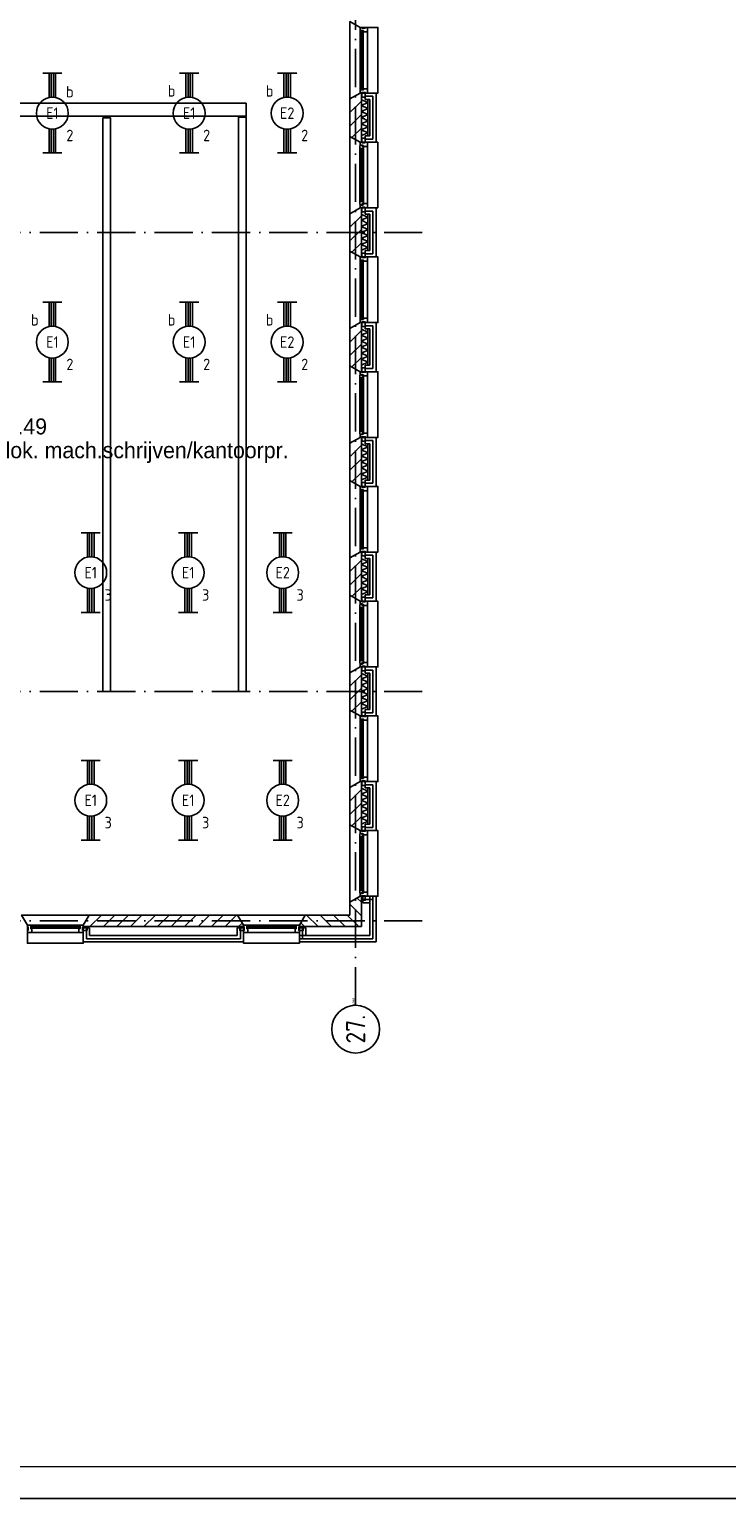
# Model space of a CAD drawing. Header units: millimetres. Extents: x -6587 to 112313, y 244 to 84344.
# Tile 5 of 63: x 28681 to 39618, y 244 to 23292. Entities that reach past the tile are written whole.
import ezdxf
from ezdxf.enums import TextEntityAlignment as Align

# ---------------------------------------------------------------- set-up
doc = ezdxf.new("R2010")
doc.units = ezdxf.units.MM
doc.header["$LTSCALE"] = 100
doc.linetypes.add('DASHDOT', pattern=[9, 6, -1.5, 0, -1.5])
doc.layers.get('0').update_dxf_attribs({"color": 9, "linetype": 'CONTINUOUS'})
for name, color, linetype in [('AL$7----_STRAMIEN', 1, 'DASHDOT'), ('AL21----_BUITENWAND', 4, 'CONTINUOUS'), ('AL21K---_ISOLATIE', 1, 'CONTINUOUS'), ('AL28----_KONSTRUKTIE', 3, 'CONTINUOUS'), ('AL31----_BUITENKOZ', 7, 'CONTINUOUS'), ('ALL-----_REFLIJNEN', 8, 'CONTINUOUS'), ('ALN-----_BLOCKNAAM', 2, 'CONTINUOUS'), ('ALXA3---_VOLZWART', 14, 'CONTINUOUS'), ('ALXAB---_PREFABBETON', 1, 'CONTINUOUS'), ('BOUW', 8, 'CONTINUOUS'), ('EB63101-_ATTRIB', 2, 'CONTINUOUS'), ('EL63101-_LICHT-ARM', 3, 'CONTINUOUS'), ('KABELGOOT1', 8, 'CONTINUOUS'), ('LIJN025', 10, 'CONTINUOUS'), ('LIJN050', 90, 'CONTINUOUS'), ('TEKST25', 10, 'CONTINUOUS'), ('TEKST35', 50, 'CONTINUOUS'), ('TEKST50', 90, 'CONTINUOUS')]:
    doc.layers.add(name, color=color, linetype=linetype)
doc.styles.add('1_8', font='iso', dxfattribs={"width": 0.7, "height": 1.8})
doc.styles.add('2_0', font='iso', dxfattribs={"height": 200})
doc.styles.add('BURO-025', font='BUROFONT.shx', dxfattribs={"height": 250})
doc.styles.add('ISO', font='ISO.SHX')
doc.styles.add('ROMAND', font='romand')
doc.styles.get("Standard").update_dxf_attribs({"font": 'iso.shx'})

# ---------------------------------------------------------------- blocks, each defined once
blk = doc.blocks.new('A0-G')
at = {"layer": 'LIJN025'}
blk.add_lwpolyline([(1189, 841), (1189, 0), (0, 0), (0, 841)], close=True, dxfattribs=at)
at = {"layer": 'LIJN050', "const_width": 0.2}
blk.add_lwpolyline([(1184, 836), (25, 836), (25, 5), (1184, 5)], close=True, dxfattribs=at)
at = {"layer": 'TEKST25', "style": 'ROMAND', "width": 2.899115}
blk.add_attdef('STATUS', text='', height=2.5, dxfattribs=at).set_placement((1143, 71.5), (1182, 71.5), align=Align.FIT)
at = {"layer": 'TEKST25', "style": 'ISO'}
for tag, p in [('E', (1144.25, 66)), ('NAAM-E', (1155.75, 66)), ('DATUM-E', (1174, 66)), ('D', (1144.25, 61)), ('NAAM-D', (1155.75, 61)), ('DATUM-D', (1174, 61)), ('C', (1144.25, 56)), ('NAAM-C', (1155.75, 56)), ('DATUM-C', (1174, 56)), ('B', (1144.25, 51)), ('NAAM-B', (1155.75, 51)), ('DATUM-B', (1174, 51)), ('A', (1144.25, 46)), ('NAAM-A', (1155.75, 46)), ('DATUM-A', (1174, 46))]:
    blk.add_attdef(tag, text='', height=2.5, dxfattribs=at).set_placement(p, align=Align.CENTER)
for tag, p in [('DATUM', (1021.75, 36.25)), ('SCHAAL', (1057, 36.25)), ('GETEKEND', (1087.25, 36.25)), ('GECONTOL.', (1122, 36.25)), ('FORMAAT', (1152.25, 28.25))]:
    blk.add_attdef(tag, p, '', height=2.5, dxfattribs=at)
at = {"layer": 'TEKST35', "style": 'ISO'}
for tag, p in [('PROJECT', (1023.5, 72.5)), ('PLAATS', (1023.5, 63.5)), ('INSTALLATIE-REGEL1', (1023.5, 52.5)), ('INSTALLATIE-REGEL2', (1023.5, 43.5))]:
    blk.add_attdef(tag, p, '', height=4, dxfattribs=at)
blk.add_attdef('PROJ.NR.', text='', height=4, dxfattribs=at).set_placement((1170, 23), align=Align.CENTER)
at = {"layer": 'TEKST50', "style": 'ISO'}
blk.add_attdef('FILE-NAAM', text='', height=5, dxfattribs=at).set_placement((1162.5, 7.5), align=Align.CENTER)
blk = doc.blocks.new('EJ3T20')
at = {"color": 0}
for p, q in [((-6.25, -1.5), (-6.25, 1.5)), ((-6.25, 0.52), (-2.44, 0.52)), ((-6.25, 0.17), (-2.49, 0.17)), ((2.44, 0.52), (6.25, 0.52)), ((2.49, 0.17), (6.25, 0.17)), ((6.25, -1.5), (6.25, 1.5)), ((-6.25, -0.17), (-2.49, -0.17)), ((-6.25, -0.52), (-2.44, -0.52)), ((2.44, -0.52), (6.25, -0.52)), ((2.49, -0.17), (6.25, -0.17))]:
    blk.add_line(p, q, dxfattribs=at)
blk.add_circle((0, 0), 2.5, dxfattribs=at)
at = {"color": 6, "style": '1_8'}
for tag, flags, p in [('SCHAK', 8, (3.5, 2.75)), ('A_CODE', 8, (0, 0)), ('GROEP', 8, (-3.5, -2.75)), ('KAST', 9, (3.5, -2.75))]:
    blk.add_attdef(tag, text='', height=1.8, dxfattribs=dict(at, flags=flags)).set_placement(p, align=Align.MIDDLE)
blk = doc.blocks.new('1011')
at = {"layer": 'AL$7----_STRAMIEN', "color": 7, "linetype": 'Continuous'}
blk.add_circle((-750, 0), 750, dxfattribs=at)
at = {"layer": 'AL$7----_STRAMIEN', "color": 3, "linetype": 'Continuous'}
blk.add_attdef('STR-NAAM', text='', height=600, rotation=360, dxfattribs=at).set_placement((-750, 0), align=Align.MIDDLE)
at = {"layer": 'ALN-----_BLOCKNAAM', "linetype": 'Continuous'}
blk.add_text('1011', height=100, dxfattribs=at).set_placement((0, 0))
blk = doc.blocks.new('EH100000')
at = {"linetype": 'ByBlock'}
for p, q in [((1, 0.5), (0, 0.5)), ((1, 0.5, 1), (0, 0.5, 1)), ((0, -0.5, 1), (1, -0.5, 1)), ((1, -0.5), (0, -0.5))]:
    blk.add_line(p, q, dxfattribs=at)
at = {"linetype": 'ByBlock', "invisible_edges": 15}
for points in [[(1, -0.5), (0, -0.5), (0, 0.5), (1, 0.5)], [(0, 0.5), (1, 0.5), (1, 0.5, 1), (0, 0.5, 1)], [(0, -0.5, 1), (1, -0.5, 1), (1, -0.5), (0, -0.5)]]:
    blk.add_3dface(points, dxfattribs=at)
at = {"linetype": 'ByBlock', "style": '2_0', "flags": 8}
blk.add_attdef('FUNCTIE', text='', height=0.5, dxfattribs=at).set_placement((0.5, 0), align=Align.MIDDLE)
at = {"linetype": 'ByBlock', "flags": 9}
blk.add_attdef('SCHOT', text='', height=0.5, dxfattribs=at).set_placement((0.5, 0), align=Align.MIDDLE)
blk = doc.blocks.new('EH100005')
blk.add_lwpolyline([(-1, -0.5), (0, -0.5), (0, 0.5), (-1, 0.5)])
at = {"style": '2_0', "flags": 9}
blk.add_attdef('HULPSTUK', text='', height=0.5, dxfattribs=at).set_placement((0, 0), align=Align.MIDDLE)
blk = doc.blocks.new('A$Cb38f1ce1')
at = {"layer": 'AL$7----_STRAMIEN', "color": 1}
for p, q in [((31593, 13580), (12094, 13580)), ((31593, 6380), (12094, 6380)), ((31593, 2780), (12094, 2780))]:
    blk.add_line(p, q, dxfattribs=at)
blk.add_lwpolyline([(30548, 1456), (30548, 70088)], dxfattribs=at)
at = {"layer": 'AL21----_BUITENWAND', "color": 8}
for p, q in [((30699, 15665), (30699, 15765)), ((30699, 15765), (30868, 15765)), ((30868, 15765), (30868, 14995)), ((30768, 15665), (30699, 15665)), ((30768, 15095), (30768, 15665)), ((30699, 15095), (30768, 15095)), ((30699, 14995), (30699, 15095)), ((30868, 14995), (30699, 14995)), ((30699, 13865), (30699, 13965)), ((30699, 13965), (30868, 13965)), ((30768, 13865), (30699, 13865)), ((30768, 13295), (30768, 13865)), ((30868, 13965), (30868, 13195)), ((30699, 13295), (30768, 13295)), ((30699, 13195), (30699, 13295)), ((30868, 13195), (30699, 13195)), ((30699, 12065), (30699, 12165)), ((30699, 12165), (30868, 12165)), ((30768, 12065), (30699, 12065)), ((30768, 11495), (30768, 12065)), ((30868, 12165), (30868, 11395)), ((30699, 11495), (30768, 11495)), ((30699, 11395), (30699, 11495)), ((30868, 11395), (30699, 11395)), ((30699, 10265), (30699, 10365)), ((30699, 10365), (30868, 10365)), ((30768, 10265), (30699, 10265)), ((30768, 9695), (30768, 10265)), ((30868, 10365), (30868, 9595)), ((30699, 9695), (30768, 9695)), ((30699, 9595), (30699, 9695)), ((30868, 9595), (30699, 9595)), ((30699, 8465), (30699, 8565)), ((30699, 8565), (30868, 8565)), ((30868, 8565), (30868, 7795)), ((30768, 8465), (30699, 8465)), ((30768, 7895), (30768, 8465)), ((30699, 7895), (30768, 7895)), ((30699, 7795), (30699, 7895)), ((30868, 7795), (30699, 7795)), ((30699, 6665), (30699, 6765)), ((30699, 6765), (30868, 6765)), ((30868, 6765), (30868, 5995)), ((30768, 6665), (30699, 6665)), ((30768, 6095), (30768, 6665)), ((30699, 6095), (30768, 6095)), ((30699, 5995), (30699, 6095)), ((30868, 5995), (30699, 5995)), ((30699, 4865), (30699, 4965)), ((30699, 4965), (30868, 4965)), ((30768, 4865), (30699, 4865)), ((30768, 4295), (30768, 4865)), ((30868, 4965), (30868, 4195)), ((30699, 4295), (30768, 4295)), ((30699, 4195), (30699, 4295)), ((30868, 4195), (30699, 4195)), ((30868, 3165), (30658, 3165)), ((30658, 3165), (30658, 3065)), ((30658, 3065), (30768, 3065)), ((30768, 2550), (30768, 3165)), ((30768, 3165), (30868, 3165)), ((30868, 3165), (30768, 3165)), ((30768, 3165), (30768, 2550)), ((30768, 3065), (30768, 2550)), ((30868, 3165), (30868, 2450)), ((30868, 2450), (30868, 3165)), ((30868, 2450), (30868, 3165)), ((26375, 2670), (26275, 2670)), ((26275, 2670), (26275, 2450)), ((26375, 2550), (26375, 2670)), ((28690, 2550), (26375, 2550)), ((28690, 2670), (28690, 2550)), ((28790, 2670), (28690, 2670)), ((28790, 2450), (28790, 2670)), ((29665, 2670), (29665, 2450)), ((29765, 2670), (29665, 2670)), ((29665, 2450), (29665, 2550)), ((29665, 2550), (30768, 2550)), ((30768, 2550), (29665, 2550)), ((29665, 2550), (29665, 2450)), ((29765, 2550), (29765, 2670)), ((30768, 2550), (29765, 2550)), ((26275, 2450), (28790, 2450)), ((30868, 2450), (29665, 2450)), ((29665, 2450), (30868, 2450)), ((29665, 2450), (30868, 2450))]:
    blk.add_line(p, q, dxfattribs=at)
at = {"layer": 'AL21K---_ISOLATIE', "color": 8, "linetype": 'Continuous'}
for p, q in [((30638, 15665), (30638, 15095)), ((30638, 15661), (30738, 15617)), ((30738, 15617), (30638, 15570)), ((30638, 15570), (30738, 15522)), ((30738, 15522), (30638, 15475)), ((30638, 15475), (30738, 15427)), ((30738, 15665), (30738, 15095)), ((30738, 15427), (30638, 15380)), ((30638, 15380), (30738, 15332)), ((30738, 15332), (30638, 15285)), ((30638, 15285), (30738, 15237)), ((30738, 15237), (30638, 15190)), ((30638, 15190), (30738, 15142)), ((30738, 15142), (30638, 15099)), ((30638, 13865), (30638, 13295)), ((30638, 13861), (30738, 13817)), ((30738, 13865), (30738, 13295)), ((30738, 13817), (30638, 13770)), ((30638, 13770), (30738, 13722)), ((30738, 13722), (30638, 13675)), ((30638, 13675), (30738, 13627)), ((30738, 13627), (30638, 13580)), ((30638, 13580), (30738, 13532)), ((30738, 13532), (30638, 13485)), ((30638, 13485), (30738, 13437)), ((30738, 13437), (30638, 13390)), ((30638, 13390), (30738, 13342)), ((30738, 13342), (30638, 13299)), ((30638, 12065), (30638, 11495)), ((30638, 12061), (30738, 12017)), ((30738, 12017), (30638, 11970)), ((30738, 12065), (30738, 11495)), ((30638, 11970), (30738, 11922)), ((30738, 11922), (30638, 11875)), ((30638, 11875), (30738, 11827)), ((30738, 11827), (30638, 11780)), ((30638, 11780), (30738, 11732)), ((30738, 11732), (30638, 11685)), ((30638, 11685), (30738, 11637)), ((30738, 11637), (30638, 11590)), ((30638, 11590), (30738, 11542)), ((30738, 11542), (30638, 11499)), ((30638, 10265), (30638, 9695)), ((30638, 10261), (30738, 10217)), ((30738, 10217), (30638, 10170)), ((30638, 10170), (30738, 10122)), ((30738, 10265), (30738, 9695)), ((30738, 10122), (30638, 10075)), ((30638, 10075), (30738, 10027)), ((30738, 10027), (30638, 9980)), ((30638, 9980), (30738, 9932)), ((30738, 9932), (30638, 9885)), ((30638, 9885), (30738, 9837)), ((30738, 9837), (30638, 9790)), ((30638, 9790), (30738, 9742)), ((30738, 9742), (30638, 9699)), ((30638, 8465), (30638, 7895)), ((30638, 8461), (30738, 8417)), ((30738, 8417), (30638, 8370)), ((30638, 8370), (30738, 8322)), ((30738, 8322), (30638, 8275)), ((30738, 8465), (30738, 7895)), ((30638, 8275), (30738, 8227)), ((30738, 8227), (30638, 8180)), ((30638, 8180), (30738, 8132)), ((30738, 8132), (30638, 8085)), ((30638, 8085), (30738, 8037)), ((30738, 8037), (30638, 7990)), ((30638, 7990), (30738, 7942)), ((30738, 7942), (30638, 7899)), ((30638, 6665), (30638, 6095)), ((30638, 6661), (30738, 6617)), ((30738, 6617), (30638, 6570)), ((30638, 6570), (30738, 6522)), ((30738, 6522), (30638, 6475)), ((30638, 6475), (30738, 6427)), ((30738, 6665), (30738, 6095)), ((30738, 6427), (30638, 6380)), ((30638, 6380), (30738, 6332)), ((30738, 6332), (30638, 6285)), ((30638, 6285), (30738, 6237)), ((30738, 6237), (30638, 6190)), ((30638, 6190), (30738, 6142)), ((30738, 6142), (30638, 6099)), ((30638, 4865), (30638, 4295)), ((30638, 4861), (30738, 4817)), ((30738, 4865), (30738, 4295)), ((30738, 4817), (30638, 4770)), ((30638, 4770), (30738, 4722)), ((30738, 4722), (30638, 4675)), ((30638, 4675), (30738, 4627)), ((30738, 4627), (30638, 4580)), ((30638, 4580), (30738, 4532)), ((30738, 4532), (30638, 4485)), ((30638, 4485), (30738, 4437)), ((30738, 4437), (30638, 4390)), ((30638, 4390), (30738, 4342)), ((30738, 4342), (30638, 4299))]:
    blk.add_line(p, q, dxfattribs=at)
at = {"layer": 'AL28----_KONSTRUKTIE', "color": 8}
for p, q in [((30458, 15673), (30618, 15765)), ((30458, 15087), (30458, 15673)), ((30618, 15765), (30638, 15765)), ((30638, 15765), (30638, 14995)), ((30618, 14995), (30458, 15087)), ((30638, 14995), (30618, 14995)), ((30458, 13873), (30618, 13965)), ((30458, 13287), (30458, 13873)), ((30618, 13965), (30638, 13965)), ((30638, 13965), (30638, 13195)), ((30618, 13195), (30458, 13287)), ((30638, 13195), (30618, 13195)), ((30458, 12073), (30618, 12165)), ((30458, 11487), (30458, 12073)), ((30618, 12165), (30638, 12165)), ((30638, 12165), (30638, 11395)), ((30618, 11395), (30458, 11487)), ((30638, 11395), (30618, 11395)), ((30458, 10273), (30618, 10365)), ((30458, 9687), (30458, 10273)), ((30618, 10365), (30638, 10365)), ((30638, 10365), (30638, 9595)), ((30618, 9595), (30458, 9687)), ((30638, 9595), (30618, 9595)), ((30458, 8473), (30618, 8565)), ((30618, 8565), (30638, 8565)), ((30638, 8565), (30638, 7795)), ((30458, 7887), (30458, 8473)), ((30618, 7795), (30458, 7887)), ((30638, 7795), (30618, 7795)), ((30458, 6673), (30618, 6765)), ((30618, 6765), (30638, 6765)), ((30638, 6765), (30638, 5995)), ((30458, 6087), (30458, 6673)), ((30618, 5995), (30458, 6087)), ((30638, 5995), (30618, 5995)), ((30458, 4873), (30618, 4965)), ((30458, 4287), (30458, 4873)), ((30618, 4965), (30638, 4965)), ((30638, 4965), (30638, 4195)), ((30618, 4195), (30458, 4287)), ((30638, 4195), (30618, 4195)), ((26275, 2710), (26367, 2870)), ((26367, 2870), (28697, 2870)), ((28697, 2870), (28790, 2710)), ((26275, 2690), (26275, 2710)), ((28790, 2690), (26275, 2690)), ((28790, 2710), (28790, 2690))]:
    blk.add_line(p, q, dxfattribs=at)
at = {"layer": 'AL28----_KONSTRUKTIE', "color": 8, "linetype": 'Continuous'}
for p, q in [((30618, 3165), (30458, 3073)), ((30458, 3073), (30458, 2870)), ((30638, 3165), (30618, 3165)), ((30638, 2690), (30638, 3165)), ((29757, 2870), (29665, 2710)), ((30458, 2870), (29757, 2870)), ((29665, 2710), (29665, 2690)), ((29665, 2690), (30638, 2690))]:
    blk.add_line(p, q, dxfattribs=at)
at = {"layer": 'AL31----_BUITENKOZ', "color": 8}
for p, q in [((30618, 14995), (30458, 15087)), ((30458, 15087), (30458, 13873)), ((30898, 14995), (30618, 14995)), ((30618, 14995), (30643, 14995)), ((30618, 14951), (30618, 14995)), ((30699, 15056), (30643, 15056)), ((30643, 15056), (30643, 14985)), ((30643, 14995), (30643, 14985)), ((30643, 14985), (30699, 14985)), ((30643, 14985), (30699, 14985)), ((30699, 14985), (30699, 15056)), ((30699, 14985), (30699, 14995)), ((30699, 14995), (30732, 14995)), ((30732, 14995), (30732, 14928)), ((30898, 13965), (30898, 14995)), ((30615, 14938), (30619, 14941)), ((30615, 14896), (30615, 14938)), ((30615, 14064), (30615, 14896)), ((30656, 14896), (30615, 14896)), ((30617, 14896), (30631, 14896)), ((30617, 14879), (30617, 14896)), ((30631, 14879), (30617, 14879)), ((30654, 14951), (30618, 14951)), ((30619, 14941), (30619, 14948)), ((30619, 14948), (30649, 14948)), ((30631, 14896), (30631, 14879)), ((30649, 14948), (30649, 14925)), ((30649, 14925), (30654, 14925)), ((30654, 14945), (30654, 14951)), ((30669, 14945), (30654, 14945)), ((30654, 14925), (30654, 14933)), ((30654, 14933), (30669, 14933)), ((30656, 14879), (30656, 14896)), ((30669, 14881), (30656, 14879)), ((30669, 14928), (30669, 14945)), ((30669, 14933), (30669, 14928)), ((30669, 14928), (30669, 14881)), ((30732, 14928), (30669, 14928)), ((30669, 14079), (30669, 14881)), ((30732, 14032), (30732, 14928)), ((30656, 14064), (30615, 14064)), ((30615, 14064), (30615, 14022)), ((30631, 14081), (30617, 14081)), ((30617, 14081), (30617, 14064)), ((30617, 14064), (30631, 14064)), ((30631, 14064), (30631, 14081)), ((30669, 14079), (30656, 14081)), ((30656, 14081), (30656, 14064)), ((30669, 14032), (30669, 14079)), ((30458, 13873), (30618, 13965)), ((30615, 14022), (30619, 14019)), ((30654, 14009), (30618, 14009)), ((30618, 14009), (30618, 13965)), ((30618, 13965), (30898, 13965)), ((30618, 13965), (30643, 13965)), ((30619, 14019), (30619, 14012)), ((30619, 14012), (30649, 14012)), ((30643, 13965), (30643, 13975)), ((30643, 13975), (30699, 13975)), ((30643, 13975), (30699, 13975)), ((30643, 13904), (30643, 13975)), ((30699, 13904), (30643, 13904)), ((30649, 14012), (30649, 14035)), ((30649, 14035), (30654, 14035)), ((30654, 14035), (30654, 14027)), ((30654, 14027), (30669, 14027)), ((30669, 14015), (30654, 14015)), ((30654, 14015), (30654, 14009)), ((30669, 14027), (30669, 14032)), ((30732, 14032), (30669, 14032)), ((30669, 14032), (30669, 14015)), ((30699, 13975), (30699, 13965)), ((30699, 13975), (30699, 13904)), ((30699, 13965), (30732, 13965)), ((30732, 13965), (30732, 14032))]:
    blk.add_line(p, q, dxfattribs=at)
at = {"layer": 'AL31----_BUITENKOZ', "color": 8, "linetype": 'Continuous'}
for p, q in [((30654, 14894), (30633, 14894)), ((30633, 14894), (30633, 14066)), ((30654, 14066), (30654, 14894)), ((30633, 14066), (30654, 14066))]:
    blk.add_line(p, q, dxfattribs=at)
at = {"layer": 'AL31----_BUITENKOZ', "color": 8}
for points in [[(30618, 16795), (30458, 16887), (30458, 15673), (30618, 15765), (30898, 15765), (30898, 16795)], [(30643, 15775), (30699, 15775), (30699, 15704), (30643, 15704)], [(30618, 13195), (30458, 13287), (30458, 12073), (30618, 12165), (30898, 12165), (30898, 13195)], [(30643, 13185), (30699, 13185), (30699, 13256), (30643, 13256)], [(30643, 12175), (30699, 12175), (30699, 12104), (30643, 12104)], [(30618, 11395), (30458, 11487), (30458, 10273), (30618, 10365), (30898, 10365), (30898, 11395)], [(30615, 11338), (30619, 11341), (30619, 11348), (30649, 11348), (30649, 11325), (30654, 11325), (30654, 11333), (30669, 11333), (30669, 11328), (30669, 11281), (30656, 11279), (30656, 11296), (30615, 11296)], [(30617, 11296), (30631, 11296), (30631, 11279), (30617, 11279)], [(30618, 11395), (30643, 11395), (30643, 11385), (30699, 11385), (30699, 11395), (30732, 11395), (30732, 11328), (30669, 11328), (30669, 11345), (30654, 11345), (30654, 11351), (30618, 11351)], [(30643, 11385), (30699, 11385), (30699, 11456), (30643, 11456)], [(30615, 10422), (30619, 10419), (30619, 10412), (30649, 10412), (30649, 10435), (30654, 10435), (30654, 10427), (30669, 10427), (30669, 10432), (30669, 10479), (30656, 10481), (30656, 10464), (30615, 10464)], [(30617, 10464), (30631, 10464), (30631, 10481), (30617, 10481)], [(30618, 10365), (30643, 10365), (30643, 10375), (30699, 10375), (30699, 10365), (30732, 10365), (30732, 10432), (30669, 10432), (30669, 10415), (30654, 10415), (30654, 10409), (30618, 10409)], [(30643, 10375), (30699, 10375), (30699, 10304), (30643, 10304)], [(30618, 9595), (30458, 9687), (30458, 8473), (30618, 8565), (30898, 8565), (30898, 9595)], [(30643, 9585), (30699, 9585), (30699, 9656), (30643, 9656)], [(30643, 8575), (30699, 8575), (30699, 8504), (30643, 8504)], [(30618, 7795), (30458, 7887), (30458, 6673), (30618, 6765), (30898, 6765), (30898, 7795)], [(30643, 7785), (30699, 7785), (30699, 7856), (30643, 7856)], [(30615, 7738), (30619, 7741), (30619, 7748), (30649, 7748), (30649, 7725), (30654, 7725), (30654, 7733), (30669, 7733), (30669, 7728), (30669, 7681), (30656, 7679), (30656, 7696), (30615, 7696)], [(30617, 7696), (30631, 7696), (30631, 7679), (30617, 7679)], [(30618, 7795), (30643, 7795), (30643, 7785), (30699, 7785), (30699, 7795), (30732, 7795), (30732, 7728), (30669, 7728), (30669, 7745), (30654, 7745), (30654, 7751), (30618, 7751)], [(30615, 6822), (30619, 6819), (30619, 6812), (30649, 6812), (30649, 6835), (30654, 6835), (30654, 6827), (30669, 6827), (30669, 6832), (30669, 6879), (30656, 6881), (30656, 6864), (30615, 6864)], [(30617, 6864), (30631, 6864), (30631, 6881), (30617, 6881)], [(30618, 6765), (30643, 6765), (30643, 6775), (30699, 6775), (30699, 6765), (30732, 6765), (30732, 6832), (30669, 6832), (30669, 6815), (30654, 6815), (30654, 6809), (30618, 6809)], [(30643, 6775), (30699, 6775), (30699, 6704), (30643, 6704)], [(30618, 5995), (30458, 6087), (30458, 4873), (30618, 4965), (30898, 4965), (30898, 5995)], [(30643, 5985), (30699, 5985), (30699, 6056), (30643, 6056)], [(30643, 4975), (30699, 4975), (30699, 4904), (30643, 4904)], [(30618, 4195), (30458, 4287), (30458, 3073), (30618, 3165), (30898, 3165), (30898, 4195)], [(30618, 4195), (30643, 4195), (30643, 4185), (30699, 4185), (30699, 4195), (30732, 4195), (30732, 4128), (30669, 4128), (30669, 4145), (30654, 4145), (30654, 4151), (30618, 4151)], [(30643, 4185), (30699, 4185), (30699, 4256), (30643, 4256)], [(30615, 4138), (30619, 4141), (30619, 4148), (30649, 4148), (30649, 4125), (30654, 4125), (30654, 4133), (30669, 4133), (30669, 4128), (30669, 4081), (30656, 4079), (30656, 4096), (30615, 4096)], [(30617, 4096), (30631, 4096), (30631, 4079), (30617, 4079)], [(30615, 3222), (30619, 3219), (30619, 3212), (30649, 3212), (30649, 3235), (30654, 3235), (30654, 3227), (30669, 3227), (30669, 3232), (30669, 3279), (30656, 3281), (30656, 3264), (30615, 3264)], [(30617, 3264), (30631, 3264), (30631, 3281), (30617, 3281)], [(30618, 3165), (30643, 3165), (30643, 3175), (30699, 3175), (30699, 3165), (30732, 3165), (30732, 3232), (30669, 3232), (30669, 3215), (30654, 3215), (30654, 3209), (30618, 3209)], [(30643, 3175), (30699, 3175), (30699, 3104), (30643, 3104)], [(26275, 2710), (26367, 2870), (25307, 2870), (25400, 2710), (25400, 2430), (26275, 2430)], [(29665, 2710), (29757, 2870), (28697, 2870), (28790, 2710), (28790, 2430), (29665, 2430)], [(26265, 2685), (26265, 2629), (26336, 2629), (26336, 2685)], [(28800, 2685), (28800, 2629), (28729, 2629), (28729, 2685)], [(29655, 2685), (29655, 2629), (29726, 2629), (29726, 2685)]]:
    blk.add_lwpolyline(points, close=True, dxfattribs=at)
at = {"layer": 'AL31----_BUITENKOZ', "color": 8, "linetype": 'Continuous'}
for points in [[(30618, 16745), (30618, 16745), (30669, 16745), (30669, 16728), (30732, 16728), (30732, 16728), (30732, 16728), (30732, 16728), (30732, 16728), (30732, 16795), (30699, 16795), (30699, 16785), (30643, 16785), (30643, 16795), (30643, 16795), (30618, 16795)], [(30644, 15820), (30665, 15820), (30665, 16740), (30644, 16740)], [(30618, 15815), (30618, 15815), (30669, 15815), (30669, 15832), (30732, 15832), (30732, 15832), (30732, 15832), (30732, 15832), (30732, 15832), (30732, 15765), (30699, 15765), (30699, 15775), (30643, 15775), (30643, 15765), (30643, 15765), (30618, 15765)], [(30618, 13145), (30618, 13145), (30669, 13145), (30669, 13128), (30732, 13128), (30732, 13128), (30732, 13128), (30732, 13128), (30732, 13128), (30732, 13195), (30699, 13195), (30699, 13185), (30643, 13185), (30643, 13195), (30643, 13195), (30618, 13195)], [(30644, 12220), (30665, 12220), (30665, 13140), (30644, 13140)], [(30618, 12215), (30618, 12215), (30669, 12215), (30669, 12232), (30732, 12232), (30732, 12232), (30732, 12232), (30732, 12232), (30732, 12232), (30732, 12165), (30699, 12165), (30699, 12175), (30643, 12175), (30643, 12165), (30643, 12165), (30618, 12165)], [(30633, 10466), (30654, 10466), (30654, 11294), (30633, 11294)], [(30618, 9545), (30618, 9545), (30669, 9545), (30669, 9528), (30732, 9528), (30732, 9528), (30732, 9528), (30732, 9528), (30732, 9528), (30732, 9595), (30699, 9595), (30699, 9585), (30643, 9585), (30643, 9595), (30643, 9595), (30618, 9595)], [(30644, 8620), (30665, 8620), (30665, 9540), (30644, 9540)], [(30618, 8615), (30618, 8615), (30669, 8615), (30669, 8632), (30732, 8632), (30732, 8632), (30732, 8632), (30732, 8632), (30732, 8632), (30732, 8565), (30699, 8565), (30699, 8575), (30643, 8575), (30643, 8565), (30643, 8565), (30618, 8565)], [(30633, 6866), (30654, 6866), (30654, 7694), (30633, 7694)], [(30618, 5945), (30618, 5945), (30669, 5945), (30669, 5928), (30732, 5928), (30732, 5928), (30732, 5928), (30732, 5928), (30732, 5928), (30732, 5995), (30699, 5995), (30699, 5985), (30643, 5985), (30643, 5995), (30643, 5995), (30618, 5995)], [(30644, 5020), (30665, 5020), (30665, 5940), (30644, 5940)], [(30618, 5015), (30618, 5015), (30669, 5015), (30669, 5032), (30732, 5032), (30732, 5032), (30732, 5032), (30732, 5032), (30732, 5032), (30732, 4965), (30699, 4965), (30699, 4975), (30643, 4975), (30643, 4965), (30643, 4965), (30618, 4965)], [(30633, 3266), (30654, 3266), (30654, 4094), (30633, 4094)], [(25450, 2710), (25450, 2710), (25450, 2659), (25467, 2659), (25467, 2596), (25467, 2596), (25467, 2596), (25467, 2596), (25467, 2596), (25400, 2596), (25400, 2629), (25410, 2629), (25410, 2685), (25400, 2685), (25400, 2685), (25400, 2710)], [(25455, 2684), (25455, 2663), (26220, 2663), (26220, 2684)], [(26225, 2710), (26225, 2710), (26225, 2659), (26208, 2659), (26208, 2596), (26208, 2596), (26208, 2596), (26208, 2596), (26208, 2596), (26275, 2596), (26275, 2629), (26265, 2629), (26265, 2685), (26275, 2685), (26275, 2685), (26275, 2710)], [(28840, 2710), (28840, 2710), (28840, 2659), (28857, 2659), (28857, 2596), (28857, 2596), (28857, 2596), (28857, 2596), (28857, 2596), (28790, 2596), (28790, 2629), (28800, 2629), (28800, 2685), (28790, 2685), (28790, 2685), (28790, 2710)], [(28845, 2684), (28845, 2663), (29610, 2663), (29610, 2684)], [(29615, 2710), (29615, 2710), (29615, 2659), (29598, 2659), (29598, 2596), (29598, 2596), (29598, 2596), (29598, 2596), (29598, 2596), (29665, 2596), (29665, 2629), (29655, 2629), (29655, 2685), (29665, 2685), (29665, 2685), (29665, 2710)]]:
    blk.add_lwpolyline(points, close=True, dxfattribs=at)
at = {"layer": 'AL31----_BUITENKOZ', "color": 8}
for points in [[(30618, 15815), (30618, 16745)], [(30732, 15832), (30732, 16728)], [(30618, 12215), (30618, 13145)], [(30732, 12232), (30732, 13128)], [(30615, 10464), (30615, 11296)], [(30732, 10432), (30732, 11328)], [(30669, 10479), (30669, 11281)], [(30618, 8615), (30618, 9545)], [(30732, 8632), (30732, 9528)], [(30615, 6864), (30615, 7696)], [(30669, 6879), (30669, 7681)], [(30732, 6832), (30732, 7728)], [(30618, 5015), (30618, 5945)], [(30732, 5032), (30732, 5928)], [(30615, 3264), (30615, 4096)], [(30669, 3279), (30669, 4081)], [(30732, 3232), (30732, 4128)], [(25450, 2710), (26225, 2710)], [(25467, 2596), (26208, 2596)], [(28840, 2710), (29615, 2710)], [(28857, 2596), (29598, 2596)]]:
    blk.add_lwpolyline(points, dxfattribs=at)
at = {"layer": 'ALL-----_REFLIJNEN', "color": 8, "linetype": 'Continuous'}
for p, q in [((30818, 15715), (30699, 15715)), ((30818, 15045), (30818, 15715)), ((30699, 15045), (30818, 15045)), ((30818, 13915), (30699, 13915)), ((30818, 13245), (30818, 13915)), ((30699, 13245), (30818, 13245)), ((30818, 12115), (30699, 12115)), ((30818, 11445), (30818, 12115)), ((30699, 11445), (30818, 11445)), ((30818, 10315), (30699, 10315)), ((30818, 9645), (30818, 10315)), ((30699, 9645), (30818, 9645)), ((30818, 8515), (30699, 8515)), ((30818, 7845), (30818, 8515)), ((30699, 7845), (30818, 7845)), ((30818, 6715), (30699, 6715)), ((30818, 6045), (30818, 6715)), ((30699, 6045), (30818, 6045)), ((30818, 4915), (30699, 4915)), ((30818, 4245), (30818, 4915)), ((30699, 4245), (30818, 4245)), ((30818, 3115), (30658, 3115)), ((30818, 3165), (30818, 2500)), ((30818, 2500), (30818, 3165)), ((30818, 2500), (30818, 3115)), ((26325, 2500), (26325, 2670)), ((28740, 2670), (28740, 2500)), ((29715, 2670), (29715, 2500)), ((28740, 2500), (26325, 2500)), ((30818, 2500), (29665, 2500)), ((29665, 2500), (30818, 2500)), ((29715, 2500), (30818, 2500))]:
    blk.add_line(p, q, dxfattribs=at)
at = {"layer": 'ALXA3---_VOLZWART', "color": 8}
for p, q in [((30818, 15715), (30699, 15715)), ((30818, 15045), (30818, 15715)), ((30699, 15045), (30818, 15045)), ((30818, 13915), (30699, 13915)), ((30818, 13245), (30818, 13915)), ((30699, 13245), (30818, 13245)), ((30818, 12115), (30699, 12115)), ((30818, 11445), (30818, 12115)), ((30699, 11445), (30818, 11445)), ((30818, 10315), (30699, 10315)), ((30818, 9645), (30818, 10315)), ((30699, 9645), (30818, 9645)), ((30818, 8515), (30699, 8515)), ((30818, 7845), (30818, 8515)), ((30699, 7845), (30818, 7845)), ((30818, 6715), (30699, 6715)), ((30818, 6045), (30818, 6715)), ((30699, 6045), (30818, 6045)), ((30818, 4915), (30699, 4915)), ((30818, 4245), (30818, 4915)), ((30699, 4245), (30818, 4245)), ((30818, 3115), (30658, 3115)), ((30818, 3165), (30818, 2500)), ((30818, 2500), (30818, 3165)), ((30818, 2500), (30818, 3115)), ((26325, 2500), (26325, 2670)), ((28740, 2670), (28740, 2500)), ((29715, 2670), (29715, 2500)), ((28740, 2500), (26325, 2500)), ((30818, 2500), (29665, 2500)), ((29665, 2500), (30818, 2500)), ((29715, 2500), (30818, 2500))]:
    blk.add_line(p, q, dxfattribs=at)
at = {"layer": 'ALXAB---_PREFABBETON', "color": 8}
for p, q in [((30638, 15640), (30458, 15460)), ((30638, 15428), (30458, 15248)), ((30638, 15216), (30490, 15069)), ((30638, 15004), (30629, 14995)), ((30638, 13840), (30458, 13660)), ((30638, 13628), (30458, 13448)), ((30638, 13416), (30490, 13269)), ((30638, 13204), (30629, 13195)), ((30638, 12040), (30458, 11860)), ((30638, 11828), (30458, 11648)), ((30638, 11616), (30490, 11469)), ((30638, 11404), (30629, 11395)), ((30638, 10240), (30458, 10060)), ((30638, 10028), (30458, 9848)), ((30638, 9816), (30490, 9669)), ((30638, 9604), (30629, 9595)), ((30638, 8440), (30458, 8260)), ((30638, 8228), (30458, 8048)), ((30638, 8016), (30490, 7869)), ((30638, 7804), (30629, 7795)), ((30638, 6640), (30458, 6460)), ((30638, 6428), (30458, 6248)), ((30638, 6216), (30490, 6069)), ((30638, 6004), (30629, 5995)), ((30638, 4840), (30458, 4660)), ((30638, 4628), (30458, 4448)), ((30638, 4416), (30490, 4269)), ((30638, 4204), (30629, 4195)), ((30458, 3040), (30638, 2860)), ((30572, 3138), (30638, 3072)), ((26559, 2870), (26379, 2690)), ((26771, 2870), (26591, 2690)), ((26983, 2870), (26803, 2690)), ((27195, 2870), (27015, 2690)), ((27407, 2870), (27227, 2690)), ((27620, 2870), (27440, 2690)), ((27832, 2870), (27652, 2690)), ((28044, 2870), (27864, 2690)), ((28256, 2870), (28076, 2690)), ((28468, 2870), (28288, 2690)), ((28680, 2870), (28500, 2690)), ((29779, 2870), (29959, 2690)), ((29991, 2870), (30171, 2690)), ((30203, 2870), (30383, 2690)), ((30416, 2870), (30596, 2690)), ((28769, 2746), (28712, 2690)), ((29688, 2750), (29747, 2690))]:
    blk.add_line(p, q, dxfattribs=at)
at = {"layer": 'AL$7----_STRAMIEN', "xscale": 0.5, "yscale": 0.5, "zscale": 0.5, "rotation": 90}
blk.add_blockref('1011', (30548, 1456), dxfattribs=at).add_auto_attribs({'STR-NAAM': '27.'})
at = {"layer": 'KABELGOOT1', "yscale": 200, "zscale": 60}
for name, p, xscale in [('EH100000', (22313, 15506, 3650), 6517.000000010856), ('EH100005', (28830, 15506, 3650), 60)]:
    blk.add_blockref(name, p, dxfattribs=dict(at, xscale=xscale))
at = {"layer": 'KABELGOOT1', "yscale": 119.9999999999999, "zscale": 60}
for name, p, xscale, rotation in [('EH100000', (26643, 6380, 3650), 8995, 90), ('EH100005', (26643, 15375, 3650), 60, 90), ('EH100000', (28771, 6392, 3650), 8996.000000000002, 90), ('EH100005', (28771, 15388, 3650), 60, 90), ('EH100005', (26643, 6380, 3650), 60, 270), ('EH100005', (28771, 6380, 3650), 60, 270)]:
    blk.add_blockref(name, p, dxfattribs=dict(at, xscale=xscale, rotation=rotation))
at = {"layer": 'BOUW', "style": 'BURO-025'}
for s, p in [('2.49', (25056, 10411)), ('lok. mach.schrijven/kantoorpr.', (25056, 10038))]:
    blk.add_text(s, height=250, dxfattribs=at).set_placement(p)

msp = doc.modelspace()

# ---------------------------------------------------------------- block references
at = {"xscale": 100, "yscale": 100, "zscale": 100}
msp.add_blockref('A0-G', (-6587, 244), dxfattribs=at)
at = {"layer": 'EL63101-_LICHT-ARM'}
ref = msp.add_blockref('EJ3T20', (29041, 21978, 3500), dxfattribs=dict(at, xscale=100, yscale=100, zscale=100, rotation=90))
ref.add_attrib('A_CODE', 'E1', dxfattribs={"layer": 'EB63101-_ATTRIB', "color": 1, "height": 180, "style": '1_8', "flags": 8}).set_placement((29041, 21978, 3500), align=Align.MIDDLE)
ref.add_attrib('GROEP', '2', dxfattribs={"layer": 'EB63101-_ATTRIB', "color": 1, "height": 180, "style": '1_8', "flags": 8}).set_placement((29316, 21628, 3500), align=Align.MIDDLE)
ref.add_attrib('SCHAK', 'b', dxfattribs={"layer": 'EB63101-_ATTRIB', "color": 1, "height": 180, "style": '1_8', "flags": 8}).set_placement((29315, 22314, 3500), align=Align.MIDDLE)
ref = msp.add_blockref('EJ3T20', (31187, 21978, 3500), dxfattribs=dict(at, xscale=100, yscale=100, zscale=100, rotation=90))
ref.add_attrib('A_CODE', 'E1', dxfattribs={"layer": 'EB63101-_ATTRIB', "color": 1, "height": 180, "style": '1_8', "flags": 8}).set_placement((31187, 21978, 3500), align=Align.MIDDLE)
ref.add_attrib('GROEP', '2', dxfattribs={"layer": 'EB63101-_ATTRIB', "color": 1, "height": 180, "style": '1_8', "flags": 8}).set_placement((31462, 21628, 3500), align=Align.MIDDLE)
ref.add_attrib('SCHAK', 'b', dxfattribs={"layer": 'EB63101-_ATTRIB', "color": 1, "height": 180, "style": '1_8', "flags": 8}).set_placement((30912, 22328, 3500), align=Align.MIDDLE)
ref = msp.add_blockref('EJ3T20', (32725, 21978, 3500), dxfattribs=dict(at, xscale=100, yscale=100, zscale=100, rotation=90))
ref.add_attrib('A_CODE', 'E2', dxfattribs={"layer": 'EB63101-_ATTRIB', "color": 1, "height": 180, "style": '1_8', "flags": 8}).set_placement((32725, 21978, 3500), align=Align.MIDDLE)
ref.add_attrib('GROEP', '2', dxfattribs={"layer": 'EB63101-_ATTRIB', "color": 1, "height": 180, "style": '1_8', "flags": 8}).set_placement((33000, 21628, 3500), align=Align.MIDDLE)
ref.add_attrib('SCHAK', 'b', dxfattribs={"layer": 'EB63101-_ATTRIB', "color": 1, "height": 180, "style": '1_8', "flags": 8}).set_placement((32450, 22328, 3500), align=Align.MIDDLE)
ref = msp.add_blockref('EJ3T20', (29041, 18386, 3500), dxfattribs=dict(at, xscale=100, yscale=100, zscale=100, rotation=90))
ref.add_attrib('A_CODE', 'E1', dxfattribs={"layer": 'EB63101-_ATTRIB', "color": 1, "height": 180, "style": '1_8', "flags": 8}).set_placement((29041, 18386, 3500), align=Align.MIDDLE)
ref.add_attrib('GROEP', '2', dxfattribs={"layer": 'EB63101-_ATTRIB', "color": 1, "height": 180, "style": '1_8', "flags": 8}).set_placement((29316, 18036, 3500), align=Align.MIDDLE)
ref.add_attrib('SCHAK', 'b', dxfattribs={"layer": 'EB63101-_ATTRIB', "color": 1, "height": 180, "style": '1_8', "flags": 8}).set_placement((28766, 18736, 3500), align=Align.MIDDLE)
ref = msp.add_blockref('EJ3T20', (31187, 18386, 3500), dxfattribs=dict(at, xscale=100, yscale=100, zscale=100, rotation=90))
ref.add_attrib('A_CODE', 'E1', dxfattribs={"layer": 'EB63101-_ATTRIB', "color": 1, "height": 180, "style": '1_8', "flags": 8}).set_placement((31187, 18386, 3500), align=Align.MIDDLE)
ref.add_attrib('GROEP', '2', dxfattribs={"layer": 'EB63101-_ATTRIB', "color": 1, "height": 180, "style": '1_8', "flags": 8}).set_placement((31462, 18036, 3500), align=Align.MIDDLE)
ref.add_attrib('SCHAK', 'b', dxfattribs={"layer": 'EB63101-_ATTRIB', "color": 1, "height": 180, "style": '1_8', "flags": 8}).set_placement((30912, 18736, 3500), align=Align.MIDDLE)
ref = msp.add_blockref('EJ3T20', (32725, 18386, 3500), dxfattribs=dict(at, xscale=100, yscale=100, zscale=100, rotation=90))
ref.add_attrib('A_CODE', 'E2', dxfattribs={"layer": 'EB63101-_ATTRIB', "color": 1, "height": 180, "style": '1_8', "flags": 8}).set_placement((32725, 18386, 3500), align=Align.MIDDLE)
ref.add_attrib('GROEP', '2', dxfattribs={"layer": 'EB63101-_ATTRIB', "color": 1, "height": 180, "style": '1_8', "flags": 8}).set_placement((33000, 18036, 3500), align=Align.MIDDLE)
ref.add_attrib('SCHAK', 'b', dxfattribs={"layer": 'EB63101-_ATTRIB', "color": 1, "height": 180, "style": '1_8', "flags": 8}).set_placement((32450, 18736, 3500), align=Align.MIDDLE)
ref = msp.add_blockref('EJ3T20', (29643, 14770, 3500), dxfattribs=dict(at, xscale=100, yscale=100, zscale=100, rotation=90))
ref.add_attrib('A_CODE', 'E1', dxfattribs={"layer": 'EB63101-_ATTRIB', "color": 1, "height": 180, "style": '1_8', "flags": 8}).set_placement((29643, 14770, 3500), align=Align.MIDDLE)
ref.add_attrib('GROEP', '3', dxfattribs={"layer": 'EB63101-_ATTRIB', "color": 1, "height": 180, "style": '1_8', "flags": 8}).set_placement((29918, 14420, 3500), align=Align.MIDDLE)
ref = msp.add_blockref('EJ3T20', (31171, 14770, 3500), dxfattribs=dict(at, xscale=100, yscale=100, zscale=100, rotation=90))
ref.add_attrib('A_CODE', 'E1', dxfattribs={"layer": 'EB63101-_ATTRIB', "color": 1, "height": 180, "style": '1_8', "flags": 8}).set_placement((31171, 14770, 3500), align=Align.MIDDLE)
ref.add_attrib('GROEP', '3', dxfattribs={"layer": 'EB63101-_ATTRIB', "color": 1, "height": 180, "style": '1_8', "flags": 8}).set_placement((31446, 14420, 3500), align=Align.MIDDLE)
ref = msp.add_blockref('EJ3T20', (32654, 14770, 3500), dxfattribs=dict(at, xscale=100, yscale=100, zscale=100, rotation=90))
ref.add_attrib('A_CODE', 'E2', dxfattribs={"layer": 'EB63101-_ATTRIB', "color": 1, "height": 180, "style": '1_8', "flags": 8}).set_placement((32654, 14770, 3500), align=Align.MIDDLE)
ref.add_attrib('GROEP', '3', dxfattribs={"layer": 'EB63101-_ATTRIB', "color": 1, "height": 180, "style": '1_8', "flags": 8}).set_placement((32929, 14420, 3500), align=Align.MIDDLE)
ref = msp.add_blockref('EJ3T20', (29643, 11199, 3500), dxfattribs=dict(at, xscale=100, yscale=100, zscale=100, rotation=90))
ref.add_attrib('A_CODE', 'E1', dxfattribs={"layer": 'EB63101-_ATTRIB', "color": 1, "height": 180, "style": '1_8', "flags": 8}).set_placement((29643, 11199, 3500), align=Align.MIDDLE)
ref.add_attrib('GROEP', '3', dxfattribs={"layer": 'EB63101-_ATTRIB', "color": 1, "height": 180, "style": '1_8', "flags": 8}).set_placement((29918, 10849, 3500), align=Align.MIDDLE)
ref = msp.add_blockref('EJ3T20', (31171, 11199, 3500), dxfattribs=dict(at, xscale=100, yscale=100, zscale=100, rotation=90))
ref.add_attrib('A_CODE', 'E1', dxfattribs={"layer": 'EB63101-_ATTRIB', "color": 1, "height": 180, "style": '1_8', "flags": 8}).set_placement((31171, 11199, 3500), align=Align.MIDDLE)
ref.add_attrib('GROEP', '3', dxfattribs={"layer": 'EB63101-_ATTRIB', "color": 1, "height": 180, "style": '1_8', "flags": 8}).set_placement((31446, 10849, 3500), align=Align.MIDDLE)
ref = msp.add_blockref('EJ3T20', (32654, 11199, 3500), dxfattribs=dict(at, xscale=100, yscale=100, zscale=100, rotation=90))
ref.add_attrib('A_CODE', 'E2', dxfattribs={"layer": 'EB63101-_ATTRIB', "color": 1, "height": 180, "style": '1_8', "flags": 8}).set_placement((32654, 11199, 3500), align=Align.MIDDLE)
ref.add_attrib('GROEP', '3', dxfattribs={"layer": 'EB63101-_ATTRIB', "color": 1, "height": 180, "style": '1_8', "flags": 8}).set_placement((32929, 10849, 3500), align=Align.MIDDLE)
at = {"layer": 'LIJN025'}
msp.add_blockref('A$Cb38f1ce1', (3251, 6527), dxfattribs=at)

doc.saveas('drawing.dxf')
